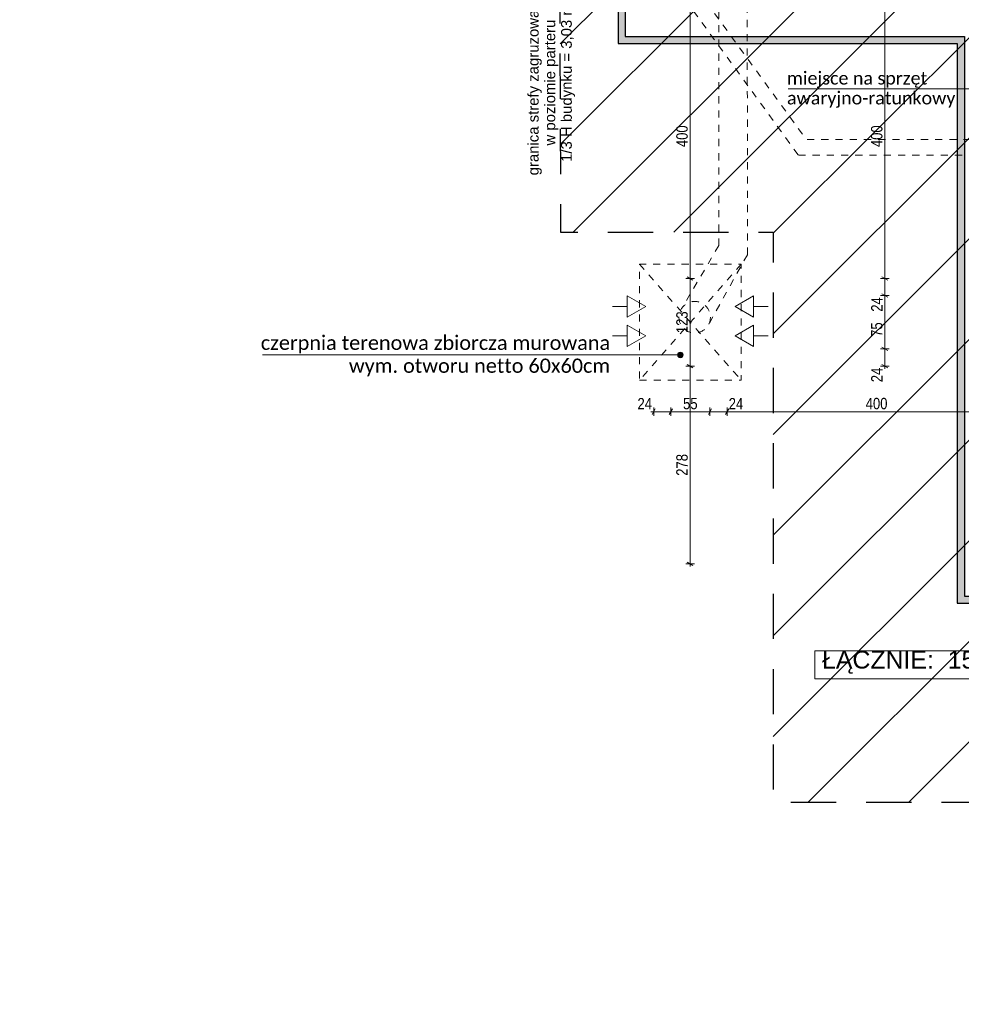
# Model space of a CAD drawing. Header units: centimetres. Extents: x 18292 to 3593338517, y 11794 to 62103.
# Tile 54 of 147: x 898354941 to 898356264, y 53475 to 54859. Entities that reach past the tile are written whole.
import ezdxf

# ---------------------------------------------------------------- set-up
doc = ezdxf.new("R2010")
doc.units = ezdxf.units.CM
doc.header["$MEASUREMENT"] = 0
doc.linetypes.add('Dashed-002', pattern=[20, 10, -10])
doc.linetypes.add('Long Dashed', pattern=[105.83333, 63.499999, -42.333331])
for name, color, linetype in [('499-Wymiary i opisy', 7, 'Continuous'), ('__PROJEKTOWANE', 7, 'Continuous'), ('__PROJEKTOWANE_WYPOSAŻENIE', 7, 'Continuous')]:
    doc.layers.add(name, color=color, linetype=linetype)
doc.styles.add('GENERATED_STYLE_2', font='txt')
doc.styles.add('GENERATED_STYLE_4', font='txt')
doc.styles.add('GENERATED_STYLE_7', font='txt')
doc.dimstyles.new('GENERATED_STYLE__1', dxfattribs={"dimtxt": 16, "dimasz": 6.08, "dimexe": 0.18, "dimexo": 0.0625, "dimgap": 0.09, "dimtad": 1, "dimtih": 1, "dimtoh": 1, "dimdec": 0, "dimzin": 0, "dimdsep": 46, "dimtxsty": 'GENERATED_STYLE_4', "dimblk": 'ARROWHEAD_2', "dimblk1": 'ARROWHEAD_2', "dimblk2": 'ARROWHEAD_2', "dimcen": 0.09, "dimse1": 1, "dimse2": 1, "dimclrd": 7, "dimclre": 7, "dimclrt": 7, "dimadec": 0, "dimazin": 0, "dimtfac": 1, "dimtdec": 4, "dimtmove": 0, "dimatfit": 3, "dimfxl": 0, "dimtolj": 1, "dimtzin": 0, "dimarcsym": 0})
doc.dimstyles.new('GENERATED_STYLE__4', dxfattribs={"dimtxt": 16, "dimasz": 6.08, "dimexe": 0.18, "dimexo": 0.0625, "dimgap": 0.09, "dimtad": 1, "dimdec": 0, "dimzin": 0, "dimdsep": 46, "dimtxsty": 'GENERATED_STYLE_4', "dimblk": 'ARROWHEAD_2', "dimblk1": 'ARROWHEAD_2', "dimblk2": 'ARROWHEAD_2', "dimcen": 0.09, "dimse1": 1, "dimse2": 1, "dimclrd": 7, "dimclre": 7, "dimclrt": 7, "dimadec": 0, "dimazin": 0, "dimtfac": 1, "dimtdec": 4, "dimtmove": 0, "dimatfit": 3, "dimfxl": 0, "dimtolj": 1, "dimtzin": 0, "dimarcsym": 0})

# ---------------------------------------------------------------- blocks, each defined once
blk = doc.blocks.new('*D493', base_point=(903196041.3, 3898003.6))
at = {"layer": '499-Wymiary i opisy', "color": 7, "linetype": 'Continuous', "lineweight": 13}
for p, q in [((898355834.2, 54312.2), (898355829.6, 54304.2)), ((898355831.9, 54302.2), (898355831.9, 54314.2)), ((898355858.2, 54312.2), (898355853.6, 54304.2)), ((898355855.9, 54302.2), (898355855.9, 54314.2)), ((898355828, 54308.2), (898355831.9, 54308.2)), ((898355831.9, 54308.2), (898355855.9, 54308.2))]:
    blk.add_line(p, q, dxfattribs=at)
at = {"layer": '499-Wymiary i opisy', "color": 7, "lineweight": 13, "insert": (898355809.1, 54311.4), "char_height": 16, "attachment_point": 7, "style": 'GENERATED_STYLE_4'}
blk.add_mtext('\\A1;{\\pql;\\fArial Narrow|b0|i0|c238|p34;24}', dxfattribs=at)
blk = doc.blocks.new('ARROWHEAD_2')
at = {"color": 0, "linetype": 'Continuous', "lineweight": 0}
for p, q in [((0, 0), (-1, 0)), ((-0.38, -0.66), (0.38, 0.66))]:
    blk.add_line(p, q, dxfattribs=at)
blk = doc.blocks.new('*D494', base_point=(903196041.3, 3898003.6))
at = {"layer": '499-Wymiary i opisy', "color": 7, "linetype": 'Continuous', "lineweight": 13}
for p, q in [((898355858.2, 54312.2), (898355853.6, 54304.2)), ((898355855.9, 54302.2), (898355855.9, 54314.2)), ((898355913.3, 54312.2), (898355908.7, 54304.2)), ((898355911, 54302.2), (898355911, 54314.2)), ((898355855.9, 54308.2), (898355911, 54308.2))]:
    blk.add_line(p, q, dxfattribs=at)
at = {"layer": '499-Wymiary i opisy', "color": 7, "lineweight": 13, "insert": (898355873.2, 54311.4), "char_height": 16, "attachment_point": 7, "style": 'GENERATED_STYLE_4'}
blk.add_mtext('\\A1;{\\pql;\\fArial Narrow|b0|i0|c238|p34;55}', dxfattribs=at)
blk = doc.blocks.new('*D495', base_point=(903196041.3, 3898003.6))
at = {"layer": '499-Wymiary i opisy', "color": 7, "linetype": 'Continuous', "lineweight": 13}
for p, q in [((898355913.3, 54312.2), (898355908.7, 54304.2)), ((898355911, 54302.2), (898355911, 54314.2)), ((898355937.3, 54312.2), (898355932.7, 54304.2)), ((898355935, 54302.2), (898355935, 54314.2)), ((898355911, 54308.2), (898355935, 54308.2))]:
    blk.add_line(p, q, dxfattribs=at)
blk = doc.blocks.new('*D496', base_point=(903196041.3, 3898003.6))
at = {"layer": '499-Wymiary i opisy', "color": 7, "linetype": 'Continuous', "lineweight": 13}
for p, q in [((898355937.3, 54312.2), (898355932.7, 54304.2)), ((898355935, 54302.2), (898355935, 54314.2)), ((898356337.3, 54312.2), (898356332.7, 54304.2)), ((898356335, 54302.2), (898356335, 54314.2)), ((898355935, 54308.2), (898356335, 54308.2))]:
    blk.add_line(p, q, dxfattribs=at)
at = {"layer": '499-Wymiary i opisy', "color": 7, "lineweight": 13, "char_height": 16, "attachment_point": 7, "style": 'GENERATED_STYLE_4'}
for s, insert in [('\\A1;{\\pql;\\fArial Narrow|b0|i0|c238|p34;24}', (898355937.3, 54311.4)), ('\\A1;{\\pql;\\fArial Narrow|b0|i0|c238|p34;400}', (898356129.8, 54311.4))]:
    blk.add_mtext(s, dxfattribs=dict(at, insert=insert))
blk = doc.blocks.new('*D526', base_point=(903196041.3, 3898003.6))
at = {"layer": '499-Wymiary i opisy', "color": 7, "linetype": 'Continuous', "lineweight": 13}
for p, q in [((898356162.7, 54396.4), (898356150.7, 54396.4)), ((898356152.7, 54398.7), (898356160.7, 54394)), ((898356156.7, 54372.4), (898356156.7, 54396.4)), ((898356162.7, 54372.4), (898356150.7, 54372.4)), ((898356152.7, 54374.7), (898356160.7, 54370)), ((898356156.7, 54368.4), (898356156.7, 54372.4))]:
    blk.add_line(p, q, dxfattribs=at)
at = {"layer": '499-Wymiary i opisy', "color": 7, "lineweight": 13, "insert": (898356153.5, 54349.6), "char_height": 16, "attachment_point": 7, "rotation": 90, "style": 'GENERATED_STYLE_4'}
blk.add_mtext('\\A1;{\\pql;\\fArial Narrow|b0|i0|c238|p34;24}', dxfattribs=at)
blk = doc.blocks.new('*D527', base_point=(903196041.3, 3898003.6))
at = {"layer": '499-Wymiary i opisy', "color": 7, "linetype": 'Continuous', "lineweight": 13}
for p, q in [((898356162.7, 54471.5), (898356150.7, 54471.5)), ((898356152.7, 54473.8), (898356160.7, 54469.2)), ((898356156.7, 54396.4), (898356156.7, 54471.5)), ((898356162.7, 54396.4), (898356150.7, 54396.4)), ((898356152.7, 54398.7), (898356160.7, 54394))]:
    blk.add_line(p, q, dxfattribs=at)
at = {"layer": '499-Wymiary i opisy', "color": 7, "lineweight": 13, "char_height": 16, "attachment_point": 7, "rotation": 90, "style": 'GENERATED_STYLE_4'}
for s, insert in [('\\A1;{\\pql;\\fArial Narrow|b0|i0|c238|p34;24}', (898356153.5, 54448.7)), ('\\A1;{\\pql;\\fArial Narrow|b0|i0|c238|p34;75}', (898356153.5, 54413.4))]:
    blk.add_mtext(s, dxfattribs=dict(at, insert=insert))
blk = doc.blocks.new('*D528', base_point=(903196041.3, 3898003.6))
at = {"layer": '499-Wymiary i opisy', "color": 7, "linetype": 'Continuous', "lineweight": 13}
for p, q in [((898356162.7, 54495.5), (898356150.7, 54495.5)), ((898356152.7, 54497.8), (898356160.7, 54493.2)), ((898356156.7, 54471.5), (898356156.7, 54495.5)), ((898356162.7, 54471.5), (898356150.7, 54471.5)), ((898356152.7, 54473.8), (898356160.7, 54469.2))]:
    blk.add_line(p, q, dxfattribs=at)
blk = doc.blocks.new('*D529', base_point=(903196041.3, 3898003.6))
at = {"layer": '499-Wymiary i opisy', "color": 7, "linetype": 'Continuous', "lineweight": 13}
for p, q in [((898356162.7, 54895.5), (898356150.7, 54895.5)), ((898356152.7, 54897.8), (898356160.7, 54893.2)), ((898356156.7, 54495.5), (898356156.7, 54895.5)), ((898356162.7, 54495.5), (898356150.7, 54495.5)), ((898356152.7, 54497.8), (898356160.7, 54493.2))]:
    blk.add_line(p, q, dxfattribs=at)
at = {"layer": '499-Wymiary i opisy', "color": 7, "lineweight": 13, "insert": (898356153.5, 54680.1), "char_height": 16, "attachment_point": 7, "rotation": 90, "style": 'GENERATED_STYLE_4'}
blk.add_mtext('\\A1;{\\pql;\\fArial Narrow|b0|i0|c238|p34;400}', dxfattribs=at)
blk = doc.blocks.new('*D546', base_point=(903196041.3, 3898003.6))
at = {"layer": '499-Wymiary i opisy', "color": 7, "linetype": 'Continuous', "lineweight": 13}
for p, q in [((898355889.1, 54372.4), (898355877.1, 54372.4)), ((898355879.1, 54374.7), (898355887.1, 54370)), ((898355883.1, 54094.5), (898355883.1, 54372.4)), ((898355889.1, 54094.5), (898355877.1, 54094.5)), ((898355879.1, 54096.8), (898355887.1, 54092.2)), ((898355883.1, 54090.6), (898355883.1, 54094.5))]:
    blk.add_line(p, q, dxfattribs=at)
at = {"layer": '499-Wymiary i opisy', "color": 7, "lineweight": 13, "insert": (898355879.9, 54218.1), "char_height": 16, "attachment_point": 7, "rotation": 90, "style": 'GENERATED_STYLE_4'}
blk.add_mtext('\\A1;{\\pql;\\fArial Narrow|b0|i0|c238|p34;278}', dxfattribs=at)
blk = doc.blocks.new('*D547', base_point=(903196041.3, 3898003.6))
at = {"layer": '499-Wymiary i opisy', "color": 7, "linetype": 'Continuous', "lineweight": 13}
for p, q in [((898355889.1, 54495.5), (898355877.1, 54495.5)), ((898355879.1, 54497.8), (898355887.1, 54493.2)), ((898355883.1, 54372.4), (898355883.1, 54495.5)), ((898355889.1, 54372.4), (898355877.1, 54372.4)), ((898355879.1, 54374.7), (898355887.1, 54370))]:
    blk.add_line(p, q, dxfattribs=at)
at = {"layer": '499-Wymiary i opisy', "color": 7, "lineweight": 13, "insert": (898355879.9, 54418.6), "char_height": 16, "attachment_point": 7, "rotation": 90, "style": 'GENERATED_STYLE_4'}
blk.add_mtext('\\A1;{\\pql;\\fArial Narrow|b0|i0|c238|p34;123}', dxfattribs=at)
blk = doc.blocks.new('*D548', base_point=(903196041.3, 3898003.6))
at = {"layer": '499-Wymiary i opisy', "color": 7, "linetype": 'Continuous', "lineweight": 13}
for p, q in [((898355889.1, 54895.5), (898355877.1, 54895.5)), ((898355879.1, 54897.8), (898355887.1, 54893.2)), ((898355883.1, 54495.5), (898355883.1, 54895.5)), ((898355889.1, 54495.5), (898355877.1, 54495.5)), ((898355879.1, 54497.8), (898355887.1, 54493.2))]:
    blk.add_line(p, q, dxfattribs=at)
at = {"layer": '499-Wymiary i opisy', "color": 7, "lineweight": 13, "insert": (898355879.9, 54680.1), "char_height": 16, "attachment_point": 7, "rotation": 90, "style": 'GENERATED_STYLE_4'}
blk.add_mtext('\\A1;{\\pql;\\fArial Narrow|b0|i0|c238|p34;400}', dxfattribs=at)

msp = doc.modelspace()

# ---------------------------------------------------------------- hatches: boundary and pattern name
at = {"layer": '__PROJEKTOWANE', "linetype": 'Continuous', "lineweight": 13}
h = msp.add_hatch(dxfattribs=at)
h.set_pattern_fill('Bloczki_ceramiczne_kopia_8A', color=150, style=0, pattern_type=2)
h.set_pattern_definition([(45, (903196041.25, 3898003.61), (-70.7106781, 70.7106781), [])])
h.paths.add_polyline_path([(898357582, 54617.5), (898357882, 54617.5), (898357882, 55810.5), (898357601, 55810.5), (898357601, 56706.5), (898357961.1, 56706.5), (898357959.1, 56167.5), (898358239, 56167.5), (898358239, 54260.5), (898357939, 54260.5), (898357939, 53759.5), (898356000, 53759.5), (898356000, 54560.5), (898355701, 54560.5), (898355700, 55446.7), (898353981.2, 55446.6), (898353981.2, 55792.5), (898356057, 55792.5), (898356057, 54917.5), (898356357, 54917.5), (898356357, 54116.5), (898357582, 54116.5)])
at = {"layer": '__PROJEKTOWANE', "linetype": 'Continuous', "lineweight": 25}
h = msp.add_hatch(color=230, dxfattribs=at)
h.paths.add_polyline_path([(898355781.9, 56613.9), (898355781.9, 54825.6), (898356258.5, 54825.6), (898356258.5, 54038.8), (898356689.4, 54038.8), (898356689.4, 53475.2), (898357338.8, 53475.2), (898357338.8, 54038.8), (898357678.9, 54038.8), (898357678.9, 54541), (898357971.1, 54541), (898357971.1, 55897.1), (898356706.2, 55897.1), (898356706.2, 56613.9)])
h.paths.add_polyline_path([(898356699.4, 53485.2), (898356699.4, 54048.8), (898356268.5, 54048.8), (898356268.5, 54835.6), (898355791.9, 54835.6), (898355791.9, 56603.9), (898356696.2, 56603.9), (898356696.2, 55887.1), (898357961.1, 55887.1), (898357961.1, 54551), (898357668.9, 54551), (898357668.9, 54048.8), (898357328.8, 54048.8), (898357328.8, 53485.2)], flags=0)
at = {"layer": '__PROJEKTOWANE', "linetype": 'Continuous', "lineweight": 13}
msp.add_hatch(color=150, dxfattribs=at).paths.add_polyline_path([(898355865.4, 54387.9), (898355865.7, 54386.4), (898355866.6, 54385.1), (898355867.9, 54384.2), (898355869.4, 54383.9), (898355870.9, 54384.2), (898355872.2, 54385.1), (898355873.1, 54386.4), (898355873.4, 54387.9), (898355873.1, 54389.4), (898355872.2, 54390.7), (898355870.9, 54391.6), (898355869.4, 54391.9), (898355867.9, 54391.6), (898355866.6, 54390.7), (898355865.7, 54389.4)])

# ---------------------------------------------------------------- linework, layer by layer
at = {"layer": '__PROJEKTOWANE', "color": 7, "linetype": 'Continuous', "lineweight": 13}
for p, q in [((898355820.7, 54456.2), (898355794.7, 54471.2)), ((898355794.7, 54441.2), (898355794.7, 54471.2)), ((898355946.2, 54456.2), (898355972.2, 54471.2)), ((898355972.2, 54471.2), (898355972.2, 54441.2)), ((898355774.2, 54456.2), (898355794.7, 54456.2)), ((898355820.7, 54456.2), (898355794.7, 54441.2)), ((898355946.2, 54456.2), (898355972.2, 54441.2)), ((898355992.7, 54456.2), (898355972.2, 54456.2)), ((898355820.7, 54414.7), (898355794.7, 54429.7)), ((898355794.7, 54399.7), (898355794.7, 54429.7)), ((898355946.2, 54414.7), (898355972.2, 54429.7)), ((898355972.2, 54429.7), (898355972.2, 54399.7)), ((898355774.2, 54414.7), (898355794.7, 54414.7)), ((898355820.7, 54414.7), (898355794.7, 54399.7)), ((898355946.2, 54414.7), (898355972.2, 54399.7)), ((898355992.7, 54414.7), (898355972.2, 54414.7))]:
    msp.add_line(p, q, dxfattribs=at)
at = {"layer": '__PROJEKTOWANE', "color": 150, "linetype": 'Continuous', "lineweight": 13}
for p, q in [((898355282.3, 54387.9), (898355763.1, 54387.9)), ((898355763.1, 54387.9), (898355865.4, 54387.9))]:
    msp.add_line(p, q, dxfattribs=at)
at = {"layer": '__PROJEKTOWANE', "color": 7, "linetype": 'Long Dashed', "lineweight": 25, "flags": 128}
msp.add_lwpolyline([(898355698.1, 55446.6), (898355701.1, 54560.5), (898356000, 54560.5), (898356000, 53759.5), (898357939, 53759.5), (898357939, 54260.5), (898358239, 54260.5), (898358239, 56167.5), (898357959.1, 56167.5), (898357961, 56678.3)], dxfattribs=at)
at = {"layer": '__PROJEKTOWANE', "color": 230, "linetype": 'Continuous', "lineweight": 25, "flags": 128}
for points in [[(898356689.4, 53475.2), (898357338.8, 53475.2), (898357338.8, 54038.8), (898357678.9, 54038.8), (898357678.9, 54541), (898357971.1, 54541), (898357971.1, 55897.1), (898356706.2, 55897.1), (898356706.2, 56613.9), (898355782, 56613.9), (898355782, 54825.6), (898356258.5, 54825.6), (898356258.5, 54038.8), (898356689.4, 54038.8)], [(898356699.4, 53485.2), (898357328.8, 53485.2), (898357328.8, 54048.8), (898357668.9, 54048.8), (898357668.9, 54551), (898357961.1, 54551), (898357961.1, 55887.1), (898356696.2, 55887.1), (898356696.2, 56603.9), (898355791.9, 56603.9), (898355791.9, 54835.6), (898356268.5, 54835.6), (898356268.5, 54048.8), (898356699.4, 54048.8)]]:
    msp.add_lwpolyline(points, close=True, dxfattribs=at)
at = {"layer": '__PROJEKTOWANE', "color": 150, "linetype": 'Continuous', "lineweight": 13}
msp.add_circle((898355869.4, 54387.9), 4, dxfattribs=at)
at = {"layer": '__PROJEKTOWANE_WYPOSAŻENIE', "color": 150, "linetype": 'Continuous', "lineweight": 13}
msp.add_line((898356021, 54762.1), (898356453.1, 54762.1), dxfattribs=at)
at = {"layer": '__PROJEKTOWANE_WYPOSAŻENIE', "color": 7, "linetype": 'Dashed-002', "lineweight": 13}
for p, q in [((898355811.9, 54515.5), (898355955, 54352.4)), ((898355955, 54515.5), (898355811.9, 54352.4))]:
    msp.add_line(p, q, dxfattribs=at)
at = {"layer": '__PROJEKTOWANE_WYPOSAŻENIE', "color": 7, "linetype": 'Dashed-002', "lineweight": 13, "flags": 128}
for points in [[(898355923.5, 54541.5), (898355923.4, 56213.2)], [(898355963.5, 54528.8), (898355963.4, 56188.3)], [(898355635.1, 55256.3), (898356045.7, 54691.7)], [(898355617.3, 55243.4), (898356035.2, 54668.8)], [(898356047.4, 54690.7), (898356385, 54690.7)], [(898356035.2, 54668.8), (898356385, 54668.8)], [(898355923.5, 54541.8), (898355873.8, 54457.4)], [(898355963.5, 54528.8), (898355909.2, 54431)]]:
    msp.add_lwpolyline(points, dxfattribs=at)
msp.add_lwpolyline([(898355811.9, 54352.4), (898355955, 54352.4), (898355955, 54515.5), (898355811.9, 54515.5)], close=True, dxfattribs=at)
at = {"layer": '__PROJEKTOWANE_WYPOSAŻENIE', "color": 150, "linetype": 'Continuous', "lineweight": 13, "flags": 128}
msp.add_lwpolyline([(898356058.5, 53972.1), (898356423.8, 53972.1), (898356423.8, 53932.8), (898356058.5, 53932.8)], close=True, dxfattribs=at)
at = {"layer": '__PROJEKTOWANE_WYPOSAŻENIE', "color": 7, "linetype": 'Dashed-002', "lineweight": 13}
msp.add_circle((898355889.5, 54441), 22.1, dxfattribs=at)

# ---------------------------------------------------------------- texts
at = {"layer": '__PROJEKTOWANE', "color": 150, "linetype": 'Continuous', "lineweight": 13, "style": 'GENERATED_STYLE_7'}
for s, insert, char_height, attachment_point, line_spacing_factor in [('\\A1;{\\pql;\\fCalibri Light|b0|i0|c238|p34;miejsce na sprzęt \\P\\pql;\\fCalibri Light|b0|i0|c238|p34;awaryjno-ratunkowy }', (898356019.2, 54735.3), 18, 7, 0.930846), ('\\A1;{\\pqr;\\fCalibri Light|b0|i0|c238|p34;czerpnia terenowa zbiorcza murowana\\P\\pqr;\\fCalibri Light|b0|i0|c238|p34;wym. otworu netto 60x60cm}', (898355770.7, 54357.8), 20, 9, 0.967313)]:
    msp.add_mtext(s, dxfattribs=dict(at, insert=insert, char_height=char_height, attachment_point=attachment_point, line_spacing_factor=line_spacing_factor))
at = {"layer": '__PROJEKTOWANE_WYPOSAŻENIE', "color": 150, "linetype": 'Continuous', "lineweight": 13, "insert": (898355655.2, 54770.8), "char_height": 15, "attachment_point": 2, "rotation": 90, "line_spacing_factor": 0.93223, "style": 'GENERATED_STYLE_2'}
msp.add_mtext('\\A1;{\\pqc;\\fArial|b0|i0|c238|p38;granica strefy zagruzowania \\P\\pqc;\\fArial|b0|i0|c238|p38;w poziomie parteru\\P\\pqc;\\fArial|b0|i0|c238|p38;1/3 H budynku = 3,03 m}', dxfattribs=at)
at = {"layer": '__PROJEKTOWANE_WYPOSAŻENIE', "color": 150, "linetype": 'Continuous', "lineweight": 13, "insert": (898356241.2, 53972.1), "char_height": 25, "attachment_point": 2, "style": 'GENERATED_STYLE_2'}
msp.add_mtext('\\A1;{\\pqc;\\fArial|b0|i0|c238|p38;ŁĄCZNIE:  159 OSÓB}', dxfattribs=at)

# ---------------------------------------------------------------- dimensions: what is measured, and where the dimension line sits
at = {"layer": '499-Wymiary i opisy', "color": 7, "linetype": 'Continuous', "lineweight": 13}
for base, p1, p2, picture, middle in [((898355883.1, 54895.5), (898355935, 54495.5), (898356035, 54895.5), '*D548', (898355871.9, 54698.4)), ((898356156.7, 54895.5), (898355935, 54495.5), (898356035, 54895.5), '*D529', (898356145.5, 54698.4)), ((898355883.1, 54495.5), (898355935, 54372.4), (898355935, 54495.5), '*D547', (898355871.9, 54436.9)), ((898356156.7, 54495.5), (898355911, 54471.5), (898355935, 54495.5), '*D528', (898356145.5, 54460.9)), ((898356156.7, 54471.5), (898355911, 54396.4), (898355911, 54471.5), '*D527', (898356145.5, 54425.6)), ((898356156.7, 54396.4), (898355935, 54372.4), (898355911, 54396.4), '*D526', (898356145.5, 54361.8)), ((898355883.1, 54372.4), (898356335, 54094.5), (898355935, 54372.4), '*D546', (898355871.9, 54236.4))]:
    dim = msp.add_linear_dim(base=base, p1=p1, p2=p2, angle=90, dimstyle='GENERATED_STYLE__4', dxfattribs=at)
    dim.commit()
    dim.dimension.update_dxf_attribs({"geometry": picture, "text_midpoint": middle, "dimtype": 160, "text_rotation": 90})
for base, p1, p2, picture, middle in [((898355855.9, 54308.2), (898355831.9, 54372.4), (898355855.9, 54396.4), '*D493', (898355821.3, 54319.4)), ((898355911, 54308.2), (898355855.9, 54396.4), (898355911, 54396.4), '*D494', (898355885.4, 54319.4)), ((898355935, 54308.2), (898355911, 54396.4), (898355935, 54372.4), '*D495', (898355949.5, 54319.4)), ((898356335, 54308.2), (898355935, 54372.4), (898356335, 54094.5), '*D496', (898356148.1, 54319.4))]:
    dim = msp.add_linear_dim(base=base, p1=p1, p2=p2, dimstyle='GENERATED_STYLE__1', dxfattribs=at)
    dim.commit()
    dim.dimension.update_dxf_attribs({"geometry": picture, "text_midpoint": middle, "dimtype": 160})

doc.saveas('drawing.dxf')
